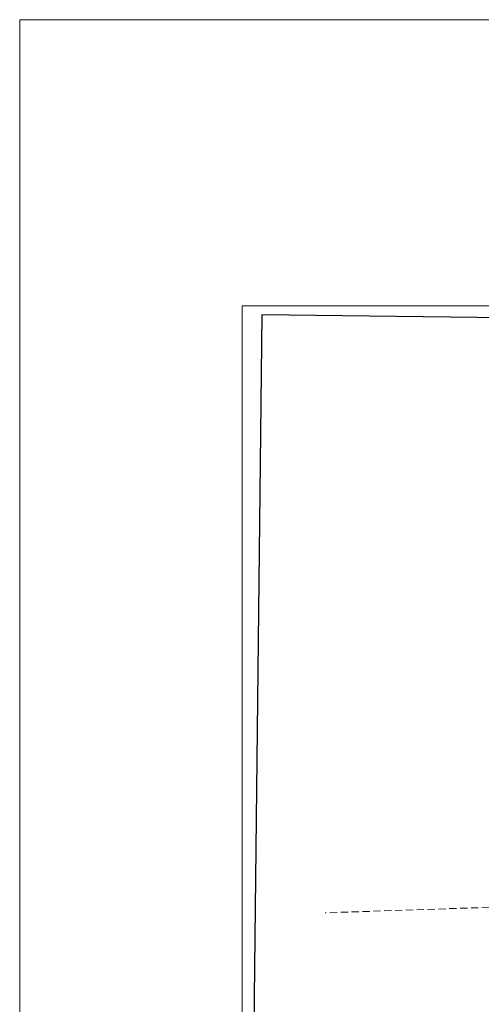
# Model space of a CAD drawing. Header units: millimetres. Extents: x -32728 to 3439, y -21222 to 1675.
# Tile 22 of 49: x 2990 to 3022, y -271 to -203. Entities that reach past the tile are written whole.
import ezdxf

# ---------------------------------------------------------------- set-up
doc = ezdxf.new("R2010")
doc.units = ezdxf.units.MM
doc.linetypes.add('2', pattern=[1.5, 1, -0.5])
doc.layers.add('0 pomoc', color=61, linetype='Continuous', lineweight=30, plot=False)
doc.layers.add('1 podklady', color=252, linetype='Continuous', lineweight=5)
doc.layers.add('2 krawedz jezdni', color=7, linetype='2', lineweight=50, true_color=0x000000)
picture_1 = doc.add_image_def('image119.png', size_in_pixel=(1631, 847))
picture_2 = doc.add_image_def('image120.png', size_in_pixel=(4096, 2677))
picture_3 = doc.add_image_def('image121.png', size_in_pixel=(4096, 2858))

msp = doc.modelspace()

# ---------------------------------------------------------------- linework, layer by layer
at = {"layer": '2 krawedz jezdni', "color": 0, "lineweight": 9, "ltscale": 0.5}
msp.add_lwpolyline([(3030, -263.673), (3011.187, -264.309)], dxfattribs=at)

# ---------------------------------------------------------------- pictures from other files: only their frames are drawn
at = {"layer": '0 pomoc'}
image = msp.add_image(picture_1, insert=(3005.903, -304.512), size_in_units=(156.944, 81.503), rotation=-0.64822, dxfattribs=at)
image.dxf.flags = 7
at = {"layer": '1 podklady'}
image = msp.add_image(picture_3, insert=(2990.082, -326.145), size_in_units=(177.005, 123.492), rotation=0, dxfattribs=at)
image.dxf.flags = 15
image = msp.add_image(picture_2, insert=(3005.458, -300.04), size_in_units=(118.8, 77.636), rotation=0, dxfattribs=at)
image.dxf.flags = 15

doc.saveas('drawing.dxf')
